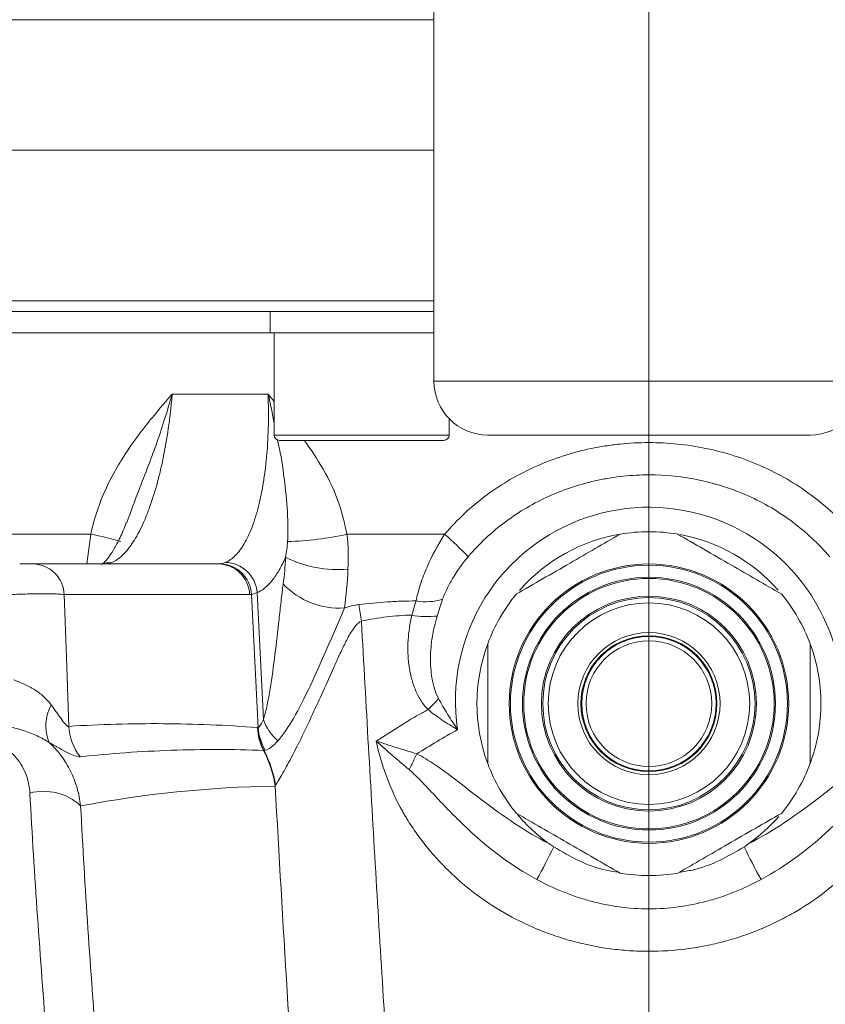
# Model space of a CAD drawing. Header units: millimetres. Extents: x 0 to 8410, y 0 to 5940.
# Tile 108 of 179: x 5379 to 5454, y 2784 to 2876. Entities that reach past the tile are written whole.
import ezdxf

# ---------------------------------------------------------------- set-up
doc = ezdxf.new("R2010")
doc.units = ezdxf.units.MM
doc.header["$LTSCALE"] = 10
doc.linetypes.add('CENTERX2', pattern=[20.32, 12.7, -2.54, 2.54, -2.54])
doc.styles.add('SLDTEXTSTYLE0', font='TXT', dxfattribs={"width": 0.605})
doc.dimstyles.new('SLDDIMSTYLE0', dxfattribs={"dimtxt": 50, "dimasz": 50, "dimexe": 0, "dimexo": 0.0625, "dimgap": 12.5, "dimtad": 1, "dimtoh": 1, "dimdec": 1, "dimrnd": 1e-09, "dimzin": 12, "dimdsep": 46, "dimtxsty": 'SLDTEXTSTYLE0', "dimsah": 1, "dimcen": 0.09, "dimadec": 0, "dimazin": 0, "dimtfac": 1, "dimtofl": 0, "dimtmove": 0, "dimatfit": 3, "dimfxl": 0, "dimfrac": 2, "dimtolj": 1, "dimtzin": 12, "dimarcsym": 0})

# ---------------------------------------------------------------- blocks, each defined once
blk = doc.blocks.new('*D17')
at = {"color": 7, "linetype": 'Continuous', "lineweight": 0}
for p, q in [((5057.204, 3177.871), (5057.204, 2367.923)), ((5437.204, 2551.21), (5437.204, 2367.923)), ((5437.204, 2382.923), (5057.204, 2382.923))]:
    blk.add_line(p, q, dxfattribs=at)
for points in [[(5057.204, 2382.923), (5107.204, 2375.423), (5107.204, 2390.423)], [(5437.204, 2382.923), (5387.204, 2390.423), (5387.204, 2375.423)]]:
    blk.add_solid(points, dxfattribs=at)
at = {"color": 7, "linetype": 'Continuous', "lineweight": 0, "insert": (5189.916, 2447.376), "char_height": 50, "attachment_point": 1, "style": 'SLDTEXTSTYLE0'}
blk.add_mtext('380', dxfattribs=at)

msp = doc.modelspace()

# ---------------------------------------------------------------- linework, layer by layer
at = {"color": 7, "linetype": 'CENTERX2', "lineweight": 0}
msp.add_line((5437.204, 2551.21), (5437.204, 4467.871), dxfattribs=at)
at = {"color": 7, "linetype": 'Continuous', "lineweight": 0}
for p, q in [((5417.204, 2922.117), (5417.204, 2841.871)), ((5417.204, 2863.371), (5274.947, 2863.371)), ((5417.204, 2848.371), (5291.704, 2848.371)), ((5401.977, 2848.371), (5401.977, 2846.371)), ((5369.591, 2846.371), (5401.977, 2846.371)), ((5401.977, 2846.371), (5417.204, 2846.371)), ((5402.342, 2846.371), (5402.342, 2836.871)), ((5418.612, 2836.871), (5418.612, 2838.393)), ((5452.204, 2836.871), (5422.204, 2836.871)), ((5418.112, 2836.371), (5402.842, 2836.371)), ((5388.694, 2828.897), (5388.632, 2828.729)), ((5379.912, 2824.871), (5397.168, 2824.871))]:
    msp.add_line(p, q, dxfattribs=at)
at = {"color": 8, "linetype": 'Continuous', "lineweight": 0}
for p, q in [((5417.204, 2875.519), (5270.649, 2875.519)), ((5290.704, 2849.371), (5417.204, 2849.371)), ((5417.204, 2841.871), (5457.204, 2841.871)), ((5392.852, 2840.685), (5401.774, 2840.685)), ((5402.342, 2836.871), (5418.612, 2836.871)), ((5365.215, 2827.637), (5385.281, 2827.637)), ((5384.902, 2824.871), (5385.281, 2827.637)), ((5409.111, 2827.637), (5418.199, 2827.637)), ((5386.639, 2824.88), (5386.431, 2824.871)), ((5400.849, 2809.647), (5400.223, 2822.038)), ((5401.34, 2810.412), (5400.756, 2822.203)), ((5400.055, 2822.028), (5382.799, 2822.028))]:
    msp.add_line(p, q, dxfattribs=at)
at = {"color": 8, "linetype": 'Continuous', "lineweight": 0, "flags": 128}
for points in [[(5387.249, 2825.02), (5386.719, 2824.964), (5386.385, 2824.871)], [(5382.799, 2822.028), (5383.011, 2816.172), (5383.244, 2809.761)], [(5411.816, 2808.392), (5414.764, 2810.251), (5414.764, 2810.251)]]:
    msp.add_lwpolyline(points, dxfattribs=at)
at = {"color": 7, "linetype": 'Continuous', "lineweight": 0}
for radius in [13, 11.65, 9.875, 6.614, 6.325, 6.25]:
    msp.add_circle((5437.204, 2811.871), radius, dxfattribs=at)
at = {"color": 8, "linetype": 'Continuous', "lineweight": 0}
for radius in [12.883, 11.767, 10.003, 9.375, 5.85]:
    msp.add_circle((5437.204, 2811.871), radius, dxfattribs=at)
at = {"color": 7, "linetype": 'Continuous', "lineweight": 0}
for centre, radius, start, end in [((5422.204, 2841.871), 5, 180, 270), ((5452.204, 2841.871), 5, 270, 0), ((5402.842, 2836.871), 0.5, 180, 270), ((5418.112, 2836.871), 0.5, 270, 0), ((5437.204, 2811.871), 16, 99.63587, 138.7734), ((5437.204, 2811.871), 16, 80.36413, 99.63587), ((5437.204, 2811.871), 16, 41.32829, 79.45658), ((5437.204, 2811.871), 16, 140.36413, 159.63587), ((5437.204, 2811.871), 16, 20.36413, 39.63587), ((5437.204, 2811.871), 16, 159.63587, 200.10551), ((5437.204, 2811.871), 16, 339.89449, 20.36413), ((5437.204, 2811.871), 16, 200.36413, 219.63587), ((5437.204, 2811.871), 16, 320.36413, 339.63587), ((5437.204, 2811.871), 16, 220.20326, 234.50555), ((5437.204, 2811.871), 16, 305.49445, 318.98824), ((5437.204, 2811.871), 16, 260.36413, 279.63587)]:
    msp.add_arc(centre, radius, start, end, dxfattribs=at)
at = {"color": 8, "linetype": 'Continuous', "lineweight": 0}
for centre, radius, start, end in [((5437.204, 2812.15), 18, 351.38399, 147.92755), ((5381.033, 2803.88), 24.134, 73.02647, 79.86269), ((5402.949, 2855.219), 28.262, 271.29897, 282.59318), ((5394.933, 2801.102), 35.29, 43.83424, 48.75403), ((5379.861, 2821.931), 2.94, 1.88643, 88.9923), ((5397.116, 2821.931), 2.94, 1.8864, 88.99226), ((5397.256, 2821.91), 2.97, 2.46397, 88.98084), ((5397.71, 2821.966), 3.055, 4.44218, 88.12925), ((5408.262, 2835.288), 10.936, 243.58905, 274.94149), ((5408.392, 2827.918), 7.16, 223.31474, 273.91125), ((5416.439, 2826.797), 5.444, 260.43104, 286.75688), ((5437.204, 2812.15), 18, 147.92755, 188.61601), ((5482.681, 2831.909), 73.273, 188.49598, 189.71364), ((5416.594, 2828.007), 8.033, 259.59334, 276.52299), ((5408.658, 2819.847), 11.695, 313.16243, 320.09754), ((5385.283, 2809.821), 4.181, 152.21682, 201.95905), ((5405.676, 2811.891), 4.581, 198.82977, 229.31247), ((5388.368, 2810.035), 5.132, 183.0618, 217.14186), ((5405.905, 2809.863), 5.121, 182.50707, 207.26213), ((5405.961, 2809.908), 5.152, 182.99665, 207.63223), ((5406.03, 2810.081), 5.199, 184.79085, 209.36236), ((5392.282, 2802.735), 10.254, 8.23975, 27.80393), ((5392.291, 2802.739), 10.283, 8.48339, 27.69419), ((5313.76, 2857.571), 113.635, 332.86184, 333.68628), ((5380.899, 2798.685), 5.03, 46.94998, 104.83118), ((5376.2, 2823.495), 57.803, 331.0355, 334.43269), ((5498.208, 2823.495), 57.803, 205.56731, 208.9645)]:
    msp.add_arc(centre, radius, start, end, dxfattribs=at)
for points, knots in [([(5385.281, 2827.637), (5385.539, 2828.912), (5385.936, 2830.131), (5386.691, 2831.895), (5386.969, 2832.473), (5387.573, 2833.607), (5387.895, 2834.157), (5388.909, 2835.767), (5389.65, 2836.787), (5390.819, 2838.273), (5391.219, 2838.761), (5392.028, 2839.728), (5392.44, 2840.208), (5392.852, 2840.685)], [0, 0, 0, 0, 0.25, 0.25, 0.375, 0.375, 0.5, 0.5, 0.75, 0.75, 0.875, 0.875, 1, 1, 1, 1]), ([(5392.852, 2840.685), (5392.813, 2840.198), (5392.766, 2839.713), (5392.662, 2838.755), (5392.604, 2838.282), (5392.411, 2836.877), (5392.259, 2835.961), (5391.994, 2834.62), (5391.9, 2834.181), (5391.702, 2833.329), (5391.599, 2832.914), (5391.275, 2831.706), (5391.04, 2830.946), (5390.658, 2829.877), (5390.527, 2829.536), (5390.259, 2828.889), (5390.123, 2828.582), (5389.704, 2827.711), (5389.413, 2827.196), (5388.807, 2826.302), (5388.499, 2825.935), (5387.879, 2825.359), (5387.565, 2825.149), (5387.249, 2825.02)], [0, 0, 0, 0, 0.0625, 0.0625, 0.125, 0.125, 0.25, 0.25, 0.3125, 0.3125, 0.375, 0.375, 0.5, 0.5, 0.5625, 0.5625, 0.625, 0.625, 0.75, 0.75, 0.875, 0.875, 1, 1, 1, 1]), ([(5392.852, 2840.685), (5392.85, 2840.677), (5392.388, 2839.052), (5391.351, 2835.767), (5389.786, 2831.878), (5388.963, 2829.632), (5388.694, 2828.897)], [0, 0, 0, 0, 0.002081, 0.394876, 0.80195, 1, 1, 1, 1]), ([(5397.81, 2825.02), (5398.125, 2825.149), (5398.427, 2825.359), (5399.007, 2825.936), (5399.284, 2826.303), (5399.811, 2827.197), (5400.054, 2827.713), (5400.388, 2828.585), (5400.494, 2828.892), (5400.696, 2829.54), (5400.792, 2829.881), (5401.063, 2830.951), (5401.217, 2831.711), (5401.41, 2832.921), (5401.468, 2833.335), (5401.571, 2834.188), (5401.616, 2834.628), (5401.73, 2835.97), (5401.778, 2836.885), (5401.818, 2838.755), (5401.81, 2839.71), (5401.774, 2840.685)], [0, 0, 0, 0, 0.125, 0.125, 0.25, 0.25, 0.375, 0.375, 0.4375, 0.4375, 0.5, 0.5, 0.625, 0.625, 0.6875, 0.6875, 0.75, 0.75, 0.875, 0.875, 1, 1, 1, 1]), ([(5402.342, 2837.949), (5402.173, 2838.847), (5402.003, 2839.753), (5401.776, 2840.677), (5401.774, 2840.685)], [0, 0, 0, 0, 0.990732, 1, 1, 1, 1]), ([(5401.774, 2840.685), (5401.778, 2840.68), (5401.973, 2840.448), (5402.159, 2840.209), (5402.342, 2839.975)], [0, 0, 0, 0, 0.0235042, 1, 1, 1, 1]), ([(5403.59, 2826.964), (5403.604, 2827.627), (5403.64, 2829.303), (5403.379, 2832.043), (5403.066, 2834.516), (5402.744, 2836.021), (5402.66, 2836.409)], [0, 0, 0, 0, 0.217957, 0.551318, 0.884455, 1, 1, 1, 1]), ([(5405.162, 2836.371), (5405.758, 2835.495), (5407.028, 2833.629), (5408.419, 2830.688), (5408.9, 2828.569), (5409.111, 2827.637)], [0, 0, 0, 0, 0.331219, 0.705854, 1, 1, 1, 1]), ([(5418.199, 2827.637), (5419.376, 2829.011), (5420.681, 2830.221), (5422.82, 2831.807), (5423.564, 2832.297), (5425.112, 2833.199), (5425.922, 2833.612), (5428.379, 2834.702), (5430.074, 2835.244), (5432.261, 2835.701), (5432.701, 2835.782), (5433.59, 2835.921), (5434.039, 2835.979), (5435.385, 2836.118), (5436.281, 2836.164), (5438.961, 2836.167), (5440.74, 2835.991), (5443.395, 2835.443), (5444.265, 2835.215), (5445.969, 2834.672), (5446.804, 2834.356), (5448.438, 2833.635), (5449.238, 2833.23), (5450.801, 2832.325), (5451.553, 2831.831), (5452.992, 2830.767), (5453.68, 2830.197), (5454.993, 2828.976), (5455.62, 2828.324), (5456.208, 2827.637)], [0, 0, 0, 0, 0.125, 0.125, 0.1875, 0.1875, 0.25, 0.25, 0.375, 0.375, 0.40625, 0.40625, 0.4375, 0.4375, 0.5, 0.5, 0.625, 0.625, 0.6875, 0.6875, 0.75, 0.75, 0.8125, 0.8125, 0.875, 0.875, 0.9375, 0.9375, 1, 1, 1, 1]), ([(5454.019, 2825.544), (5452.98, 2826.764), (5451.822, 2827.844), (5449.918, 2829.265), (5449.253, 2829.706), (5447.872, 2830.514), (5447.165, 2830.877), (5445.72, 2831.523), (5444.982, 2831.807), (5443.475, 2832.296), (5442.705, 2832.502), (5440.356, 2832.997), (5438.783, 2833.158), (5436.412, 2833.158), (5435.619, 2833.117), (5434.428, 2832.993), (5434.03, 2832.941), (5433.244, 2832.817), (5432.853, 2832.745), (5430.918, 2832.335), (5429.418, 2831.85), (5427.245, 2830.878), (5426.529, 2830.511), (5425.156, 2829.706), (5424.496, 2829.269), (5423.229, 2828.325), (5422.622, 2827.818), (5421.463, 2826.734), (5420.909, 2826.154), (5420.389, 2825.544)], [0, 0, 0, 0, 0.125, 0.125, 0.1875, 0.1875, 0.25, 0.25, 0.3125, 0.3125, 0.375, 0.375, 0.5, 0.5, 0.5625, 0.5625, 0.59375, 0.59375, 0.625, 0.625, 0.75, 0.75, 0.8125, 0.8125, 0.875, 0.875, 0.9375, 0.9375, 1, 1, 1, 1]), ([(5415.534, 2821.429), (5415.64, 2821.949), (5415.783, 2822.47), (5416.128, 2823.52), (5416.331, 2824.049), (5417.018, 2825.632), (5417.565, 2826.653), (5418.199, 2827.637)], [0, 0, 0, 0, 0.25, 0.25, 0.5, 0.5, 1, 1, 1, 1]), ([(5403.397, 2825.494), (5403.211, 2825.059), (5403.015, 2824.66), (5402.703, 2824.118), (5402.597, 2823.947), (5402.382, 2823.628), (5402.273, 2823.48), (5401.719, 2822.791), (5401.251, 2822.409), (5400.756, 2822.203)], [0, 0, 0, 0, 0.25, 0.25, 0.375, 0.375, 0.5, 0.5, 1, 1, 1, 1]), ([(5420.389, 2825.544), (5419.881, 2824.946), (5419.419, 2824.316), (5418.809, 2823.319), (5418.62, 2822.979), (5418.282, 2822.29), (5418.132, 2821.941), (5418.009, 2821.584)], [0, 0, 0, 0, 0.5, 0.5, 0.75, 0.75, 1, 1, 1, 1]), ([(5401.34, 2810.412), (5401.409, 2810.609), (5401.47, 2810.824), (5401.586, 2811.276), (5401.64, 2811.513), (5401.791, 2812.238), (5401.881, 2812.741), (5402.132, 2814.283), (5402.276, 2815.351), (5402.546, 2817.519), (5402.671, 2818.621), (5402.856, 2820.275), (5402.917, 2820.828), (5403.043, 2821.926), (5403.109, 2822.471), (5403.182, 2823.006)], [0, 0, 0, 0, 0.0625, 0.0625, 0.125, 0.125, 0.25, 0.25, 0.5, 0.5, 0.75, 0.75, 0.875, 0.875, 1, 1, 1, 1]), ([(5382.799, 2822.028), (5382.727, 2822.039), (5382.631, 2822.048), (5382.393, 2822.065), (5382.248, 2822.072), (5381.92, 2822.083), (5381.737, 2822.088), (5381.335, 2822.093), (5381.114, 2822.095), (5380.653, 2822.095), (5380.411, 2822.094), (5379.904, 2822.088), (5379.645, 2822.083), (5379.122, 2822.072), (5378.855, 2822.065), (5378.326, 2822.048), (5378.066, 2822.039), (5377.81, 2822.028)], [0, 0, 0, 0, 0.125, 0.125, 0.25, 0.25, 0.375, 0.375, 0.5, 0.5, 0.625, 0.625, 0.75, 0.75, 0.875, 0.875, 1, 1, 1, 1]), ([(5410.213, 2821.084), (5411.1, 2821.191), (5411.987, 2821.28), (5413.317, 2821.37), (5413.761, 2821.393), (5414.647, 2821.423), (5415.091, 2821.429), (5415.534, 2821.429)], [0, 0, 0, 0, 0.5, 0.5, 0.75, 0.75, 1, 1, 1, 1]), ([(5408.88, 2820.774), (5408.767, 2820.483), (5408.645, 2820.19), (5408.394, 2819.606), (5408.265, 2819.314), (5407.881, 2818.439), (5407.627, 2817.858), (5406.873, 2816.131), (5406.374, 2814.997), (5405.365, 2812.833), (5404.856, 2811.8), (5404.066, 2810.382), (5403.798, 2809.932), (5403.247, 2809.101), (5402.968, 2808.726), (5402.689, 2808.417)], [0, 0, 0, 0, 0.0625, 0.0625, 0.125, 0.125, 0.25, 0.25, 0.5, 0.5, 0.75, 0.75, 0.875, 0.875, 1, 1, 1, 1]), ([(5410.459, 2819.546), (5410.351, 2819.509), (5410.255, 2819.446), (5410.083, 2819.304), (5410.007, 2819.225), (5409.795, 2818.978), (5409.672, 2818.799), (5409.328, 2818.253), (5409.13, 2817.878), (5408.751, 2817.125), (5408.571, 2816.746), (5408.221, 2815.992), (5408.05, 2815.616), (5407.543, 2814.493), (5407.213, 2813.752), (5406.56, 2812.302), (5406.237, 2811.591), (5405.593, 2810.205), (5405.272, 2809.53), (5404.636, 2808.226), (5404.323, 2807.605), (5403.868, 2806.733), (5403.719, 2806.453), (5403.429, 2805.916), (5403.287, 2805.661), (5402.887, 2804.953), (5402.646, 2804.551), (5402.462, 2804.256)], [0, 0, 0, 0, 0.015625, 0.015625, 0.03125, 0.03125, 0.0625, 0.0625, 0.125, 0.125, 0.1875, 0.1875, 0.25, 0.25, 0.375, 0.375, 0.5, 0.5, 0.625, 0.625, 0.75, 0.75, 0.8125, 0.8125, 0.875, 0.875, 1, 1, 1, 1]), ([(5415.143, 2820.106), (5414.363, 2820.098), (5413.582, 2820.041), (5412.021, 2819.847), (5411.24, 2819.71), (5410.459, 2819.546)], [0, 0, 0, 0, 0.5, 0.5, 1, 1, 1, 1]), ([(5410.459, 2819.546), (5410.884, 2811.77), (5411.325, 2803.995), (5412.016, 2792.336), (5412.251, 2788.451), (5412.612, 2782.623), (5412.734, 2780.68), (5412.888, 2778.253), (5412.914, 2777.766), (5412.969, 2776.795), (5413.053, 2775.337), (5413.138, 2773.879), (5414.109, 2757.359), (5415.128, 2741.811), (5416.289, 2726.267)], [0, 0, 0, 0, 0.25, 0.25, 0.375, 0.375, 0.4375, 0.4375, 0.453125, 0.453125, 0.46875, 0.5, 0.5, 1, 1, 1, 1]), ([(5416.659, 2811.316), (5416.382, 2811.594), (5416.153, 2811.901), (5415.755, 2812.55), (5415.587, 2812.893), (5415.301, 2813.609), (5415.186, 2813.975), (5415.002, 2814.717), (5414.929, 2815.092), (5414.826, 2815.853), (5414.795, 2816.239), (5414.771, 2817.016), (5414.778, 2817.403), (5414.85, 2818.565), (5414.966, 2819.337), (5415.143, 2820.106)], [0, 0, 0, 0, 0.125, 0.125, 0.25, 0.25, 0.375, 0.375, 0.5, 0.5, 0.625, 0.625, 0.75, 0.75, 1, 1, 1, 1]), ([(5417.506, 2820.026), (5417.314, 2819.392), (5417.164, 2818.751), (5416.951, 2817.456), (5416.889, 2816.798), (5416.872, 2815.491), (5416.915, 2814.841), (5417.087, 2813.873), (5417.161, 2813.555), (5417.355, 2812.936), (5417.473, 2812.634), (5417.63, 2812.344)], [0, 0, 0, 0, 0.25, 0.25, 0.5, 0.5, 0.75, 0.75, 0.875, 0.875, 1, 1, 1, 1]), ([(5378.105, 2814.101), (5378.428, 2813.966), (5378.755, 2813.829), (5379.409, 2813.528), (5379.736, 2813.361), (5380.342, 2812.986), (5380.627, 2812.775), (5381.147, 2812.303), (5381.378, 2812.046), (5381.583, 2811.77)], [0, 0, 0, 0, 0.25, 0.25, 0.5, 0.5, 0.75, 0.75, 1, 1, 1, 1]), ([(5417.63, 2812.344), (5417.896, 2811.855), (5418.179, 2811.37), (5418.624, 2810.648), (5418.776, 2810.408), (5419.087, 2809.929), (5419.246, 2809.69), (5419.407, 2809.454)], [0, 0, 0, 0, 0.5, 0.5, 0.75, 0.75, 1, 1, 1, 1]), ([(5381.583, 2811.77), (5381.749, 2811.547), (5381.909, 2811.324), (5382.217, 2810.889), (5382.364, 2810.676), (5382.651, 2810.279), (5382.791, 2810.09), (5382.985, 2809.881), (5383.046, 2809.824), (5383.157, 2809.756), (5383.205, 2809.746), (5383.244, 2809.761)], [0, 0, 0, 0, 0.25, 0.25, 0.5, 0.5, 0.75, 0.75, 0.875, 0.875, 1, 1, 1, 1]), ([(5414.764, 2810.251), (5414.921, 2810.342), (5415.077, 2810.433), (5415.392, 2810.614), (5415.864, 2810.882), (5416.34, 2811.144), (5416.659, 2811.316)], [0, 0, 0, 0, 0.25, 0.25, 0.5, 1, 1, 1, 1]), ([(5416.659, 2811.316), (5417.076, 2810.975), (5417.515, 2810.651), (5418.204, 2810.187), (5418.438, 2810.035), (5418.797, 2809.813), (5418.918, 2809.74), (5419.161, 2809.595), (5419.285, 2809.523), (5419.407, 2809.454)], [0, 0, 0, 0, 0.5, 0.5, 0.75, 0.75, 0.875, 0.875, 1, 1, 1, 1]), ([(5400.849, 2809.647), (5400.892, 2809.663), (5400.934, 2809.7), (5401.017, 2809.796), (5401.059, 2809.857), (5401.181, 2810.062), (5401.261, 2810.229), (5401.34, 2810.412)], [0, 0, 0, 0, 0.25, 0.25, 0.5, 0.5, 1, 1, 1, 1]), ([(5381.405, 2808.257), (5381.234, 2808.373), (5381.057, 2808.481), (5380.689, 2808.683), (5380.498, 2808.778), (5379.916, 2809.043), (5379.518, 2809.193), (5378.712, 2809.461), (5378.304, 2809.578), (5377.499, 2809.782), (5377.1, 2809.869), (5376.702, 2809.943)], [0, 0, 0, 0, 0.125, 0.125, 0.25, 0.25, 0.5, 0.5, 0.75, 0.75, 1, 1, 1, 1]), ([(5383.244, 2809.761), (5386.158, 2809.942), (5389.077, 2810.026), (5394.925, 2809.992), (5397.854, 2809.873), (5400.789, 2809.639)], [0, 0, 0, 0, 0.5, 0.5, 1, 1, 1, 1]), ([(5419.407, 2809.454), (5418.761, 2809.103), (5418.123, 2808.738), (5416.863, 2807.984), (5416.243, 2807.59), (5415.621, 2807.198)], [0, 0, 0, 0, 0.5, 0.5, 1, 1, 1, 1]), ([(5379.611, 2803.548), (5379.575, 2804.198), (5379.437, 2804.829), (5379.082, 2805.704), (5378.937, 2805.985), (5378.595, 2806.522), (5378.401, 2806.772), (5377.962, 2807.235), (5377.715, 2807.449), (5377.179, 2807.825), (5376.891, 2807.987), (5376.427, 2808.187), (5376.265, 2808.246), (5375.937, 2808.349), (5375.769, 2808.392), (5375.259, 2808.496), (5374.906, 2808.532), (5374.541, 2808.532)], [0, 0, 0, 0, 0.25, 0.25, 0.375, 0.375, 0.5, 0.5, 0.625, 0.625, 0.75, 0.75, 0.8125, 0.8125, 0.875, 0.875, 1, 1, 1, 1]), ([(5402.689, 2808.417), (5402.469, 2808.173), (5402.255, 2807.969), (5401.848, 2807.664), (5401.66, 2807.567), (5401.499, 2807.532)], [0, 0, 0, 0, 0.5, 0.5, 1, 1, 1, 1]), ([(5414.263, 2801.868), (5413.706, 2802.892), (5413.221, 2803.952), (5412.404, 2806.129), (5412.07, 2807.25), (5411.816, 2808.392)], [0, 0, 0, 0, 0.5, 0.5, 1, 1, 1, 1]), ([(5414.886, 2805.737), (5414.357, 2806.183), (5413.836, 2806.628), (5412.812, 2807.513), (5412.307, 2807.957), (5411.816, 2808.392)], [0, 0, 0, 0, 0.5, 0.5, 1, 1, 1, 1]), ([(5415.621, 2807.198), (5414.976, 2807.396), (5414.336, 2807.595), (5413.384, 2807.893), (5413.068, 2807.993), (5412.439, 2808.193), (5412.124, 2808.293), (5411.816, 2808.392)], [0, 0, 0, 0, 0.5, 0.5, 0.75, 0.75, 1, 1, 1, 1]), ([(5381.405, 2808.257), (5381.815, 2807.881), (5382.186, 2807.469), (5382.686, 2806.799), (5382.843, 2806.565), (5383.134, 2806.089), (5383.268, 2805.846), (5383.637, 2805.098), (5383.839, 2804.577), (5384.155, 2803.491), (5384.267, 2802.931), (5384.332, 2802.361)], [0, 0, 0, 0, 0.25, 0.25, 0.375, 0.375, 0.5, 0.5, 0.75, 0.75, 1, 1, 1, 1]), ([(5384.278, 2806.936), (5384.147, 2806.923), (5383.986, 2806.948), (5383.611, 2807.072), (5383.395, 2807.169), (5382.911, 2807.416), (5382.646, 2807.564), (5382.064, 2807.891), (5381.745, 2808.072), (5381.405, 2808.257)], [0, 0, 0, 0, 0.25, 0.25, 0.5, 0.5, 0.75, 0.75, 1, 1, 1, 1]), ([(5401.353, 2807.518), (5398.485, 2807.629), (5395.627, 2807.631), (5389.934, 2807.433), (5387.099, 2807.234), (5384.278, 2806.936)], [0, 0, 0, 0, 0.5, 0.5, 1, 1, 1, 1]), ([(5415.621, 2807.198), (5416.185, 2806.92), (5416.712, 2806.592), (5417.741, 2805.897), (5418.241, 2805.53), (5419.728, 2804.411), (5420.701, 2803.638), (5422.677, 2802.137), (5423.679, 2801.407), (5425.744, 2800.044), (5426.807, 2799.409), (5427.914, 2798.844)], [0, 0, 0, 0, 0.125, 0.125, 0.25, 0.25, 0.5, 0.5, 0.75, 0.75, 1, 1, 1, 1]), ([(5446.494, 2798.844), (5447.601, 2799.409), (5448.664, 2800.044), (5450.728, 2801.407), (5451.731, 2802.137), (5453.707, 2803.638), (5454.68, 2804.411), (5456.167, 2805.53), (5456.667, 2805.897), (5457.695, 2806.592), (5458.223, 2806.92), (5458.787, 2807.198)], [0, 0, 0, 0, 0.25, 0.25, 0.5, 0.5, 0.75, 0.75, 0.875, 0.875, 1, 1, 1, 1]), ([(5426.773, 2795.503), (5424.434, 2796.761), (5422.356, 2798.346), (5419.953, 2800.582), (5419.483, 2801.042), (5418.56, 2801.975), (5418.107, 2802.45), (5417.205, 2803.406), (5416.759, 2803.888), (5416.078, 2804.601), (5415.849, 2804.837), (5415.379, 2805.298), (5415.139, 2805.524), (5414.886, 2805.737)], [0, 0, 0, 0, 0.5, 0.5, 0.625, 0.625, 0.75, 0.75, 0.875, 0.875, 0.9375, 0.9375, 1, 1, 1, 1]), ([(5459.522, 2805.737), (5459.269, 2805.524), (5459.029, 2805.298), (5458.559, 2804.837), (5458.33, 2804.601), (5457.649, 2803.888), (5457.203, 2803.406), (5456.301, 2802.45), (5455.848, 2801.976), (5454.925, 2801.042), (5454.455, 2800.582), (5452.052, 2798.346), (5449.973, 2796.76), (5447.635, 2795.503)], [0, 0, 0, 0, 0.0625, 0.0625, 0.125, 0.125, 0.25, 0.25, 0.375, 0.375, 0.5, 0.5, 1, 1, 1, 1]), ([(5407.502, 2727.73), (5406.499, 2740.465), (5405.59, 2753.207), (5404.333, 2772.325), (5403.933, 2778.698), (5403.161, 2791.448), (5402.79, 2797.825), (5402.431, 2804.204)], [0, 0, 0, 0, 0.5, 0.5, 0.75, 0.75, 1, 1, 1, 1]), ([(5460.145, 2801.868), (5460.007, 2801.627), (5459.863, 2801.386), (5459.571, 2800.911), (5459.42, 2800.677), (5458.958, 2799.981), (5458.311, 2799.074), (5457.602, 2798.208), (5456.862, 2797.363), (5456.475, 2796.949), (5455.275, 2795.75), (5454.424, 2795.005), (5452.624, 2793.625), (5451.673, 2792.989), (5450.167, 2792.121), (5449.652, 2791.846), (5448.609, 2791.333), (5448.08, 2791.093), (5446.467, 2790.427), (5445.359, 2790.05), (5443.647, 2789.592), (5443.065, 2789.457), (5441.897, 2789.226), (5441.311, 2789.13), (5439.548, 2788.9), (5438.366, 2788.823), (5436.583, 2788.825), (5435.987, 2788.845), (5434.792, 2788.925), (5434.195, 2788.985), (5432.428, 2789.221), (5431.271, 2789.453), (5429.57, 2789.912), (5429.008, 2790.084), (5427.894, 2790.464), (5427.341, 2790.673), (5425.719, 2791.349), (5424.686, 2791.862), (5422.709, 2793.007), (5421.765, 2793.638), (5420.416, 2794.674), (5419.977, 2795.035), (5419.122, 2795.785), (5418.708, 2796.174), (5417.516, 2797.369), (5416.782, 2798.209), (5415.77, 2799.532), (5415.448, 2799.984), (5414.987, 2800.678), (5414.837, 2800.912), (5414.617, 2801.268), (5414.509, 2801.446), (5414.403, 2801.627), (5414.333, 2801.747), (5414.296, 2801.807), (5414.263, 2801.868)], [0, 0, 0, 0, 0.015625, 0.015625, 0.03125, 0.03125, 0.0625, 0.09375, 0.09375, 0.125, 0.125, 0.1875, 0.1875, 0.25, 0.25, 0.28125, 0.28125, 0.3125, 0.3125, 0.375, 0.375, 0.40625, 0.40625, 0.4375, 0.4375, 0.5, 0.5, 0.53125, 0.53125, 0.5625, 0.5625, 0.625, 0.625, 0.65625, 0.65625, 0.6875, 0.6875, 0.75, 0.75, 0.8125, 0.8125, 0.84375, 0.84375, 0.875, 0.875, 0.9375, 0.9375, 0.96875, 0.96875, 0.984375, 0.984375, 0.992188, 0.996094, 0.996094, 1, 1, 1, 1]), ([(5447.635, 2795.503), (5446.835, 2795.073), (5446.015, 2794.687), (5444.753, 2794.18), (5444.327, 2794.024), (5443.464, 2793.735), (5443.025, 2793.604), (5440.823, 2793.018), (5439.025, 2792.775), (5435.352, 2792.777), (5433.564, 2793.023), (5431.383, 2793.604), (5430.95, 2793.734), (5430.088, 2794.021), (5429.659, 2794.179), (5428.393, 2794.686), (5427.572, 2795.073), (5426.773, 2795.503)], [0, 0, 0, 0, 0.125, 0.125, 0.1875, 0.1875, 0.25, 0.25, 0.5, 0.5, 0.75, 0.75, 0.8125, 0.8125, 0.875, 0.875, 1, 1, 1, 1])]:
    msp.add_open_spline(points, degree=3, knots=knots, dxfattribs=at)
at = {"color": 7, "linetype": 'Continuous', "lineweight": 0}
for points, knots in [([(5388.585, 2828.747), (5388.538, 2828.615), (5388.306, 2827.954), (5387.859, 2827.006), (5387.289, 2825.968), (5386.78, 2825.283), (5386.416, 2824.907), (5386.23, 2824.815), (5386.273, 2824.828), (5386.276, 2824.829)], [0, 0, 0, 0, 0.049775, 0.248159, 0.443244, 0.626819, 0.807321, 0.983894, 1, 1, 1, 1]), ([(5424.882, 2822.078), (5425.683, 2822.54), (5427.307, 2823.478), (5429.794, 2824.913), (5432.24, 2826.326), (5433.757, 2827.201), (5434.526, 2827.645)], [0, 0, 0, 0, 0.254784, 0.517011, 0.755134, 1, 1, 1, 1]), ([(5439.882, 2827.645), (5440.683, 2827.183), (5442.307, 2826.245), (5444.794, 2824.809), (5447.24, 2823.397), (5448.757, 2822.522), (5449.526, 2822.078)], [0, 0, 0, 0, 0.254783, 0.517011, 0.755134, 1, 1, 1, 1]), ([(5378.665, 2824.871), (5378.793, 2824.871), (5378.928, 2824.871), (5379.189, 2824.871), (5379.319, 2824.871), (5379.549, 2824.871), (5379.652, 2824.871), (5379.816, 2824.871), (5379.877, 2824.871), (5379.912, 2824.871)], [0, 0, 0, 0, 0.25, 0.25, 0.5, 0.5, 0.75, 0.75, 1, 1, 1, 1]), ([(5422.204, 2806.303), (5422.204, 2806.817), (5422.204, 2808.053), (5422.204, 2810.101), (5422.204, 2812.486), (5422.204, 2814.972), (5422.204, 2816.61), (5422.204, 2817.439)], [0, 0, 0, 0, 0.142446, 0.343107, 0.547926, 0.771256, 1, 1, 1, 1]), ([(5452.204, 2817.439), (5452.204, 2816.629), (5452.204, 2814.992), (5452.204, 2812.522), (5452.204, 2810.117), (5452.204, 2808.069), (5452.204, 2806.817), (5452.204, 2806.303)], [0, 0, 0, 0, 0.2236457, 0.4520714, 0.6525877, 0.8575533, 1, 1, 1, 1]), ([(5434.526, 2796.097), (5433.725, 2796.559), (5432.101, 2797.497), (5429.614, 2798.933), (5427.168, 2800.345), (5425.651, 2801.221), (5424.882, 2801.665)], [0, 0, 0, 0, 0.254784, 0.517011, 0.755134, 1, 1, 1, 1]), ([(5449.526, 2801.665), (5448.725, 2801.202), (5447.101, 2800.265), (5444.614, 2798.829), (5442.168, 2797.416), (5440.651, 2796.541), (5439.882, 2796.097)], [0, 0, 0, 0, 0.254784, 0.517011, 0.755134, 1, 1, 1, 1]), ([(5428.343, 2798.549), (5429.117, 2798.093), (5430.664, 2797.182), (5432.734, 2796.418), (5434.004, 2796.234), (5434.384, 2796.179)], [0, 0, 0, 0, 0.412078, 0.824144, 1, 1, 1, 1]), ([(5440.026, 2796.18), (5440.434, 2796.242), (5441.729, 2796.438), (5443.796, 2797.204), (5445.316, 2798.105), (5446.065, 2798.549)], [0, 0, 0, 0, 0.189497, 0.600142, 1, 1, 1, 1])]:
    msp.add_open_spline(points, degree=3, knots=knots, dxfattribs=at)
at = {"color": 8, "linetype": 'Continuous', "lineweight": 0}
for points in [[(5409.111, 2827.637), (5409.233, 2826.541), (5409.256, 2825.459), (5409.204, 2824.393)], [(5403.397, 2825.494), (5403.494, 2825.96), (5403.563, 2826.45), (5403.59, 2826.964)], [(5387.249, 2825.02), (5387.064, 2824.944), (5386.861, 2824.898), (5386.639, 2824.88)], [(5397.168, 2824.871), (5397.215, 2824.871), (5397.262, 2824.874), (5397.309, 2824.88)], [(5397.309, 2824.88), (5397.459, 2824.898), (5397.626, 2824.944), (5397.81, 2825.02)], [(5403.182, 2823.006), (5403.289, 2823.789), (5403.361, 2824.625), (5403.397, 2825.494)], [(5409.204, 2824.393), (5409.142, 2823.129), (5409.033, 2821.913), (5408.88, 2820.774)], [(5400.223, 2822.038), (5400.167, 2822.031), (5400.111, 2822.028), (5400.055, 2822.028)], [(5400.756, 2822.203), (5400.563, 2822.114), (5400.385, 2822.059), (5400.223, 2822.038)], [(5415.143, 2820.106), (5415.279, 2820.558), (5415.404, 2821.001), (5415.534, 2821.429)], [(5418.009, 2821.584), (5417.832, 2821.075), (5417.666, 2820.554), (5417.506, 2820.026)], [(5408.88, 2820.774), (5409.314, 2820.918), (5409.761, 2821.029), (5410.213, 2821.084)], [(5400.789, 2809.639), (5400.798, 2809.638), (5400.807, 2809.638), (5400.816, 2809.639)], [(5400.816, 2809.639), (5400.827, 2809.639), (5400.838, 2809.642), (5400.849, 2809.647)], [(5401.397, 2807.518), (5401.382, 2807.518), (5401.367, 2807.517), (5401.353, 2807.518)], [(5401.499, 2807.532), (5401.463, 2807.524), (5401.429, 2807.52), (5401.397, 2807.518)], [(5402.431, 2804.204), (5396.29, 2804.089), (5390.23, 2803.474), (5384.332, 2802.361)], [(5402.462, 2804.256), (5402.451, 2804.239), (5402.441, 2804.222), (5402.431, 2804.204)], [(5381.189, 2780.542), (5380.556, 2788.242), (5380.033, 2795.911), (5379.611, 2803.548)], [(5384.332, 2802.361), (5384.736, 2794.758), (5385.239, 2787.122), (5385.853, 2779.456)]]:
    msp.add_open_spline(points, degree=3, dxfattribs=at)
at = {"color": 7, "linetype": 'Continuous', "lineweight": 0}
for points in [[(5427.914, 2798.844), (5428.055, 2798.744), (5428.198, 2798.645), (5428.343, 2798.549)], [(5446.065, 2798.549), (5446.21, 2798.645), (5446.353, 2798.744), (5446.494, 2798.844)]]:
    msp.add_open_spline(points, degree=3, dxfattribs=at)

# ---------------------------------------------------------------- dimensions: what is measured, and where the dimension line sits
dim = msp.add_linear_dim(base=(5057.204, 2382.923), p1=(5437.204, 2551.21), p2=(5057.204, 3177.871), dimstyle='SLDDIMSTYLE0', dxfattribs=at)
dim.commit()
dim.dimension.update_dxf_attribs({"geometry": '*D17', "text_midpoint": (5247.204, 2382.923), "dimtype": 160})

doc.saveas('drawing.dxf')
